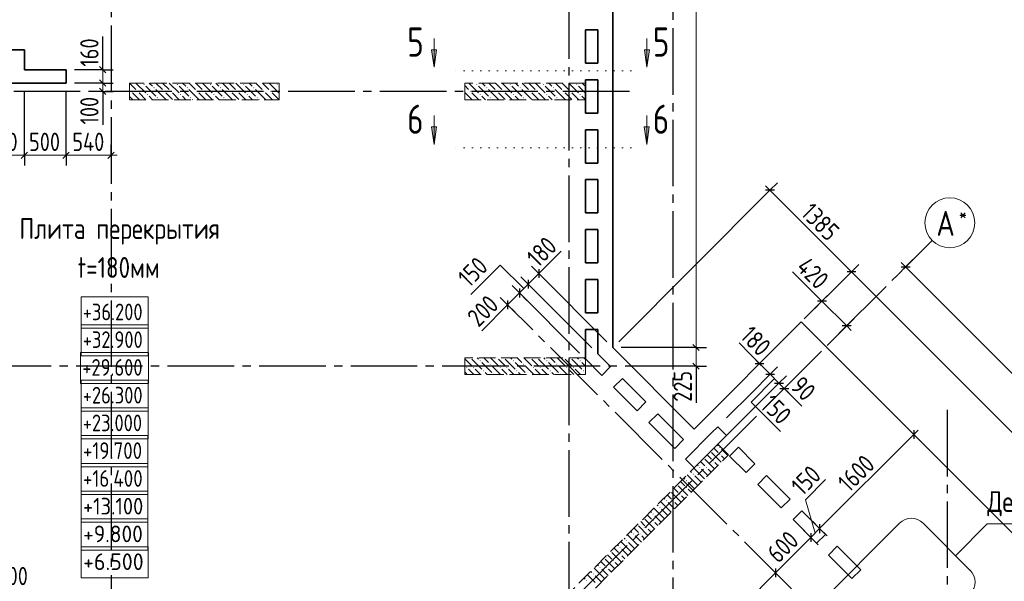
# Model space of a CAD drawing. Header units: millimetres. Extents: x 0 to 43617, y 0 to 59400.
# Tile 11 of 21: x 15226 to 27059, y 29846 to 36591. Entities that reach past the tile are written whole.
import ezdxf

# ---------------------------------------------------------------- set-up
doc = ezdxf.new("R2010")
doc.units = ezdxf.units.MM
for name, pattern in [('______2', [270, 200, -70]), ('______5', [1100, 800, -100, 100, -100]), ('______9', [100, 0, -100])]:
    doc.linetypes.add(name, pattern=pattern)
for name, color, linetype, lineweight in [('Standard', 7, 'Continuous', 25), ('Высотные отметки', 7, 'Continuous', 25), ('ЖБ Пилон', 180, 'Continuous', 25), ('Оси', 40, '______5', 18), ('Примечания', 7, 'Continuous', 25), ('Размерная выноска', 7, 'Continuous', 13), ('Сечения символ', 7, 'Continuous', 25)]:
    doc.layers.add(name, color=color, linetype=linetype, lineweight=lineweight)
doc.layers.add('ЖБ Перекрытие верхний уровень', color=7, linetype='Continuous', lineweight=25, true_color=0xe0e0ff)
doc.layers.add('ЖБ Стена верхний уровень', color=7, linetype='Continuous', lineweight=25, true_color=0x006e00)
doc.styles.add('GOST 2.304-81', font='txt')
doc.styles.add('ISOCPEUR', font='txt')

msp = doc.modelspace()

# ---------------------------------------------------------------- hatches: boundary and pattern name
at = {"layer": 'ЖБ Пилон', "linetype": 'Continuous', "lineweight": 18, "transparency": 33554687}
for points in [[(16554, 35733), (16561, 35740), (16567, 35733), (16561, 35727)], [(16634, 35733), (16641, 35740), (16647, 35733), (16641, 35727)], [(16714, 35813), (16721, 35820), (16727, 35813), (16721, 35807)], [(16834, 35773), (16841, 35780), (16847, 35773), (16841, 35767)], [(16954, 35733), (16961, 35740), (16967, 35733), (16961, 35727)], [(17034, 35733), (17041, 35740), (17047, 35733), (17041, 35727)], [(17114, 35813), (17121, 35820), (17127, 35813), (17121, 35807)], [(17234, 35773), (17241, 35780), (17247, 35773), (17241, 35767)], [(17354, 35733), (17361, 35740), (17367, 35733), (17361, 35727)], [(17434, 35733), (17441, 35740), (17447, 35733), (17441, 35727)], [(17514, 35813), (17521, 35820), (17527, 35813), (17521, 35807)], [(17634, 35773), (17641, 35780), (17647, 35773), (17641, 35767)], [(17754, 35733), (17761, 35740), (17767, 35733), (17761, 35727)], [(17834, 35733), (17841, 35740), (17847, 35733), (17841, 35727)], [(17914, 35813), (17921, 35820), (17927, 35813), (17921, 35807)], [(18034, 35773), (18041, 35780), (18047, 35773), (18041, 35767)], [(18154, 35733), (18161, 35740), (18167, 35733), (18161, 35727)], [(18234, 35733), (18241, 35740), (18247, 35733), (18241, 35727)], [(18314, 35813), (18321, 35820), (18327, 35813), (18321, 35807)], [(20634, 35733), (20641, 35740), (20647, 35733), (20641, 35727)], [(20714, 35813), (20721, 35820), (20727, 35813), (20721, 35807)], [(20834, 35773), (20841, 35780), (20847, 35773), (20841, 35767)], [(20954, 35733), (20961, 35740), (20967, 35733), (20961, 35727)], [(21034, 35733), (21041, 35740), (21047, 35733), (21041, 35727)], [(21114, 35813), (21121, 35820), (21127, 35813), (21121, 35807)], [(21234, 35773), (21241, 35780), (21247, 35773), (21241, 35767)], [(21354, 35733), (21361, 35740), (21367, 35733), (21361, 35727)], [(21434, 35733), (21441, 35740), (21447, 35733), (21441, 35727)], [(21514, 35813), (21521, 35820), (21527, 35813), (21521, 35807)], [(21634, 35773), (21641, 35780), (21647, 35773), (21641, 35767)], [(21754, 35733), (21761, 35740), (21767, 35733), (21761, 35727)], [(21834, 35733), (21841, 35740), (21847, 35733), (21841, 35727)], [(21914, 35813), (21921, 35820), (21927, 35813), (21921, 35807)], [(16754, 35693), (16761, 35700), (16767, 35693), (16761, 35687)], [(16874, 35653), (16881, 35660), (16887, 35653), (16881, 35647)], [(17154, 35693), (17161, 35700), (17167, 35693), (17161, 35687)], [(17274, 35653), (17281, 35660), (17287, 35653), (17281, 35647)], [(17554, 35693), (17561, 35700), (17567, 35693), (17561, 35687)], [(17674, 35653), (17681, 35660), (17687, 35653), (17681, 35647)], [(17954, 35693), (17961, 35700), (17967, 35693), (17961, 35687)], [(18074, 35653), (18081, 35660), (18087, 35653), (18081, 35647)], [(20754, 35693), (20761, 35700), (20767, 35693), (20761, 35687)], [(20874, 35653), (20881, 35660), (20887, 35653), (20881, 35647)], [(21154, 35693), (21161, 35700), (21167, 35693), (21161, 35687)], [(21274, 35653), (21281, 35660), (21287, 35653), (21281, 35647)], [(21554, 35693), (21561, 35700), (21567, 35693), (21561, 35687)], [(21674, 35653), (21681, 35660), (21687, 35653), (21681, 35647)], [(21954, 35693), (21961, 35700), (21967, 35693), (21961, 35687)], [(20644, 32530), (20641, 32527), (20638, 32530)], [(20754, 32493), (20761, 32500), (20767, 32493), (20761, 32487)], [(20874, 32453), (20881, 32460), (20887, 32453), (20881, 32447)], [(20964, 32530), (20961, 32527), (20958, 32530)], [(21044, 32530), (21041, 32527), (21038, 32530)], [(21154, 32493), (21161, 32500), (21167, 32493), (21161, 32487)], [(21274, 32453), (21281, 32460), (21287, 32453), (21281, 32447)], [(21364, 32530), (21361, 32527), (21358, 32530)], [(21444, 32530), (21441, 32527), (21438, 32530)], [(21554, 32493), (21561, 32500), (21567, 32493), (21561, 32487)], [(21674, 32453), (21681, 32460), (21687, 32453), (21681, 32447)], [(21764, 32530), (21761, 32527), (21758, 32530)], [(21844, 32530), (21841, 32527), (21838, 32530)], [(21954, 32493), (21961, 32500), (21967, 32493), (21961, 32487)], [(20594, 32413), (20601, 32420), (20607, 32413), (20601, 32407)], [(20674, 32413), (20681, 32420), (20687, 32413), (20681, 32407)], [(20794, 32373), (20801, 32380), (20807, 32373), (20801, 32367)], [(20914, 32333), (20921, 32340), (20927, 32333), (20924, 32330), (20918, 32330)], [(20994, 32413), (21001, 32420), (21007, 32413), (21001, 32407)], [(21074, 32413), (21081, 32420), (21087, 32413), (21081, 32407)], [(21194, 32373), (21201, 32380), (21207, 32373), (21201, 32367)], [(21314, 32333), (21321, 32340), (21327, 32333), (21324, 32330), (21318, 32330)], [(21394, 32413), (21401, 32420), (21407, 32413), (21401, 32407)], [(21474, 32413), (21481, 32420), (21487, 32413), (21481, 32407)], [(21594, 32373), (21601, 32380), (21607, 32373), (21601, 32367)], [(21714, 32333), (21721, 32340), (21727, 32333), (21724, 32330), (21718, 32330)], [(21794, 32413), (21801, 32420), (21807, 32413), (21801, 32407)], [(21874, 32413), (21881, 32420), (21887, 32413), (21881, 32407)], [(21994, 32373), (22001, 32380), (22007, 32373), (22001, 32367)]]:
    msp.add_hatch(color=7, dxfattribs=at).paths.add_polyline_path(points, flags=16)
at = {"layer": 'ЖБ Стена верхний уровень', "linetype": 'Continuous', "lineweight": 18, "transparency": 33554687}
for points in [[(23634, 31453), (23641, 31460), (23647, 31453), (23641, 31447)], [(23634, 31373), (23641, 31380), (23647, 31373), (23641, 31367)], [(23554, 31293), (23561, 31300), (23567, 31293), (23561, 31287)], [(23314, 31133), (23321, 31140), (23327, 31133), (23321, 31127)], [(23394, 31213), (23401, 31220), (23407, 31213), (23401, 31207)], [(23474, 31213), (23481, 31220), (23487, 31213), (23481, 31207)], [(23234, 31053), (23241, 31060), (23247, 31053), (23241, 31047)], [(23154, 30893), (23161, 30900), (23167, 30893), (23161, 30887)], [(23234, 30973), (23241, 30980), (23247, 30973), (23241, 30967)], [(22994, 30813), (23001, 30820), (23007, 30813), (23001, 30807)], [(23074, 30813), (23081, 30820), (23087, 30813), (23081, 30807)], [(22834, 30653), (22841, 30660), (22847, 30653), (22841, 30647)], [(22914, 30733), (22921, 30740), (22927, 30733), (22921, 30727)], [(22834, 30573), (22841, 30580), (22847, 30573), (22841, 30567)], [(22594, 30413), (22601, 30420), (22607, 30413), (22601, 30407)], [(22674, 30413), (22681, 30420), (22687, 30413), (22681, 30407)], [(22754, 30493), (22761, 30500), (22767, 30493), (22761, 30487)], [(22514, 30333), (22521, 30340), (22527, 30333), (22521, 30327)], [(22434, 30253), (22441, 30260), (22447, 30253), (22441, 30247)], [(22434, 30173), (22441, 30180), (22447, 30173), (22441, 30167)], [(22354, 30093), (22361, 30100), (22367, 30093), (22361, 30087)], [(22114, 29933), (22121, 29940), (22127, 29933), (22121, 29927)], [(22194, 30013), (22201, 30020), (22207, 30013), (22201, 30007)], [(22274, 30013), (22281, 30020), (22287, 30013), (22281, 30007)], [(22034, 29853), (22041, 29860), (22047, 29853), (22041, 29847)]]:
    msp.add_hatch(color=7, dxfattribs=at).paths.add_polyline_path(points, flags=16)
at = {"layer": 'Сечения символ', "linetype": 'Continuous', "lineweight": 13, "transparency": 33554687}
for points in [[(20237, 36230), (20207, 36020), (20177, 36230)], [(22794, 36230), (22764, 36020), (22734, 36230)], [(20236, 35303), (20206, 35093), (20176, 35303)], [(22793, 35303), (22763, 35093), (22733, 35303)]]:
    msp.add_hatch(color=7, dxfattribs=at).paths.add_polyline_path(points, flags=16)

# ---------------------------------------------------------------- linework, layer by layer
at = {"layer": 'Standard', "color": 251, "linetype": 'Continuous', "lineweight": -3, "true_color": 0x656565, "transparency": 33554687}
for p, q in [((16224, 35990), (16099, 35990)), ((16224, 35990), (16349, 35990)), ((16224, 35830), (16099, 35830)), ((16224, 35830), (16349, 35830)), ((16224, 35730), (16099, 35730)), ((16224, 35730), (16349, 35730)), ((16224, 35730), (16224, 35730)), ((15284, 34964), (15284, 35089)), ((15784, 34964), (15784, 35089)), ((16324, 34964), (16324, 35089)), ((15284, 34964), (15284, 34839)), ((15784, 34964), (15784, 34839)), ((16324, 34964), (16324, 34839)), ((16324, 34964), (16324, 34964)), ((24243, 34543), (24332, 34631)), ((24243, 34543), (22425, 32724)), ((24243, 34543), (24155, 34454)), ((21465, 33542), (21377, 33630)), ((25222, 33564), (25310, 33652)), ((25873, 33621), (25784, 33532)), ((25873, 33621), (25961, 33709)), ((25873, 33621), (25873, 33621)), ((21338, 33415), (21249, 33503)), ((21465, 33542), (21554, 33454)), ((21465, 33542), (22283, 32724)), ((25222, 33564), (24655, 32997)), ((25222, 33564), (25134, 33476)), ((21232, 33309), (21143, 33397)), ((21338, 33415), (21426, 33326)), ((21338, 33415), (22103, 32649)), ((21090, 33167), (21002, 33256)), ((21232, 33309), (21320, 33220)), ((21232, 33309), (21953, 32587)), ((24868, 33210), (24957, 33299)), ((21090, 33167), (21179, 33079)), ((21090, 33167), (21090, 33167)), ((24868, 33210), (24655, 32997)), ((24868, 33210), (24780, 33122)), ((25165, 32913), (24958, 32706)), ((25165, 32913), (25077, 32825)), ((25165, 32913), (25254, 33002)), ((23354, 32653), (23229, 32653)), ((23354, 32653), (23479, 32653)), ((24118, 32460), (24206, 32548)), ((23354, 32430), (23229, 32430)), ((23354, 32430), (23479, 32430)), ((23354, 32430), (23354, 32430)), ((24118, 32460), (24030, 32372)), ((24118, 32460), (24118, 32460)), ((24245, 32333), (24157, 32244)), ((24245, 32333), (24334, 32421)), ((24351, 32227), (24440, 32315)), ((24351, 32227), (24263, 32138)), ((24415, 32163), (24503, 32251)), ((24415, 32163), (24327, 32075)), ((24415, 32163), (24415, 32163)), ((25972, 31609), (25883, 31698)), ((25972, 31609), (26060, 31521)), ((25972, 31609), (25972, 31609)), ((24840, 30478), (24752, 30566)), ((24734, 30372), (24646, 30460)), ((24840, 30478), (24929, 30390)), ((24840, 30478), (24840, 30478)), ((24734, 30372), (24822, 30284)), ((24734, 30372), (24734, 30372)), ((24310, 29948), (24221, 30036)), ((24310, 29948), (24398, 29859)), ((24310, 29948), (24437, 29820))]:
    msp.add_line(p, q, dxfattribs=at)
at = {"layer": 'Standard', "color": 7, "linetype": 'Continuous', "lineweight": 25, "transparency": 33554687}
for p, q in [((16262, 35953), (16187, 36028)), ((16262, 35792), (16187, 35867)), ((16262, 35692), (16187, 35767)), ((15246, 34926), (15322, 35001)), ((15746, 34926), (15821, 35001)), ((16286, 34926), (16361, 35001)), ((24297, 34543), (24190, 34543)), ((25819, 33621), (25926, 33621)), ((21465, 33595), (21465, 33489)), ((25275, 33564), (25169, 33564)), ((21338, 33468), (21338, 33362)), ((21232, 33362), (21232, 33256)), ((21090, 33220), (21090, 33114)), ((24921, 33210), (24815, 33210)), ((25218, 32913), (25112, 32913)), ((23316, 32691), (23392, 32616)), ((23316, 32467), (23392, 32392)), ((24065, 32460), (24171, 32460)), ((24192, 32333), (24298, 32333)), ((24298, 32227), (24404, 32227)), ((24362, 32163), (24468, 32163)), ((25972, 31662), (25972, 31556)), ((24840, 30531), (24840, 30425)), ((24734, 30425), (24734, 30319)), ((24310, 30001), (24310, 29895))]:
    msp.add_line(p, q, dxfattribs=at)
at = {"layer": 'Standard', "color": 7, "linetype": 'Continuous', "lineweight": 13, "transparency": 33554687}
for p, q in [((16224, 35990), (16224, 36065)), ((16224, 35830), (16224, 35990)), ((16224, 35730), (16224, 35830)), ((16224, 35730), (16224, 35655)), ((14744, 34964), (15284, 34964)), ((15284, 34964), (15784, 34964)), ((15784, 34964), (16324, 34964)), ((16324, 34964), (16399, 34964)), ((24243, 34543), (24190, 34596)), ((25222, 33564), (24243, 34543)), ((25873, 33621), (25819, 33674)), ((25873, 33621), (28864, 30630)), ((21465, 33542), (21338, 33415)), ((21465, 33542), (21518, 33595)), ((30716, 28070), (25222, 33564)), ((21338, 33415), (21232, 33309)), ((21232, 33309), (21090, 33167)), ((24868, 33210), (24815, 33264)), ((21090, 33167), (21037, 33114)), ((25165, 32913), (24868, 33210)), ((25165, 32913), (25218, 32860)), ((23354, 32653), (23354, 32430)), ((23354, 32430), (23354, 32355)), ((24118, 32460), (24065, 32513)), ((24118, 32460), (24245, 32333)), ((24245, 32333), (24351, 32227)), ((24351, 32227), (24415, 32163)), ((24415, 32163), (24468, 32110)), ((25972, 31609), (24840, 30478)), ((25972, 31609), (26025, 31662)), ((24669, 30824), (24912, 31068)), ((24787, 30425), (24669, 30824)), ((24840, 30478), (24734, 30372)), ((24734, 30372), (24310, 29948)), ((24310, 29948), (22935, 28572))]:
    msp.add_line(p, q, dxfattribs=at)
msp.add_lwpolyline([(23354, 41910), (23354, 36961), (23354, 36961), (23354, 32653)], dxfattribs=at)
at = {"layer": 'Standard', "color": 251, "linetype": 'Continuous', "lineweight": -3, "true_color": 0x656565, "transparency": 33554687}
for points in [[(16224, 35990), (16207, 35990), (16207, 35990), (15884, 35990)], [(16224, 35830), (16207, 35830), (16207, 35830), (15884, 35830)], [(15284, 34964), (15284, 34981), (15284, 34981), (15284, 34981), (15284, 34981), (15284, 35730)], [(15784, 34964), (15784, 34981), (15784, 34981), (15784, 35730)], [(23354, 32653), (23337, 32653), (23337, 32653), (22454, 32653)], [(24245, 32333), (24027, 32115), (24027, 32115), (23721, 31809)], [(24351, 32227), (24077, 31952), (24077, 31952), (23580, 31455)]]:
    msp.add_lwpolyline(points, dxfattribs=at)
at = {"layer": 'Высотные отметки', "color": 7, "linetype": 'Continuous', "lineweight": 18, "transparency": 33554687}
for points in [[(15965, 32888), (16769, 32888), (16769, 33261), (15965, 33261), (15965, 32888)], [(15965, 32555), (16769, 32555), (16769, 32928), (15965, 32928), (15965, 32555)], [(15959, 32221), (16775, 32221), (16775, 32595), (15959, 32595), (15959, 32221)], [(15965, 31888), (16769, 31888), (16769, 32261), (15965, 32261), (15965, 31888)], [(15965, 31555), (16769, 31555), (16769, 31928), (15965, 31928), (15965, 31555)], [(15966, 31221), (16767, 31221), (16767, 31595), (15966, 31595), (15966, 31221)], [(15966, 30888), (16767, 30888), (16767, 31261), (15966, 31261), (15966, 30888)], [(15965, 30555), (16767, 30555), (16767, 30928), (15965, 30928), (15965, 30555)], [(15966, 30221), (16768, 30221), (16768, 30595), (15966, 30595), (15966, 30221)], [(15964, 29888), (16770, 29888), (16770, 30261), (15964, 30261), (15964, 29888)]]:
    msp.add_lwpolyline(points, dxfattribs=at)
at = {"layer": 'ЖБ Перекрытие верхний уровень', "color": 7, "linetype": 'Continuous', "lineweight": 35, "transparency": 33554687}
for p, q in [((22354, 32653), (22354, 41910)), ((22024, 36470), (22174, 36470)), ((22024, 36070), (22024, 36470)), ((22174, 36470), (22174, 36070)), ((15284, 36230), (14744, 36230)), ((15284, 35990), (15284, 36230)), ((15784, 35990), (15284, 35990)), ((15784, 35830), (15784, 35990)), ((22174, 36070), (22024, 36070)), ((22024, 35470), (22024, 35870)), ((22024, 35870), (22174, 35870)), ((22174, 35870), (22174, 35470)), ((14744, 35830), (15284, 35830)), ((15284, 35830), (15784, 35830)), ((22174, 35470), (22024, 35470)), ((22024, 35270), (22174, 35270)), ((22024, 34870), (22024, 35270)), ((22174, 35270), (22174, 34870)), ((22174, 34870), (22024, 34870)), ((22024, 34270), (22024, 34670)), ((22024, 34670), (22174, 34670)), ((22174, 34670), (22174, 34270)), ((22174, 34270), (22024, 34270)), ((22024, 33670), (22024, 34070)), ((22024, 34070), (22174, 34070)), ((22174, 34070), (22174, 33670)), ((22174, 33670), (22024, 33670)), ((22024, 33470), (22174, 33470)), ((22024, 33070), (22024, 33470)), ((22174, 33470), (22174, 33070)), ((22174, 33070), (22024, 33070)), ((24619, 32961), (23333, 31675)), ((30114, 27467), (24619, 32961)), ((22024, 32516), (22024, 32870)), ((22024, 32870), (22174, 32870)), ((22174, 32870), (22174, 32578)), ((22174, 32578), (22328, 32424)), ((23333, 31675), (22354, 32653)), ((22222, 32318), (22024, 32516)), ((22328, 32424), (22222, 32318)), ((22364, 32177), (22470, 32283)), ((22470, 32283), (22753, 32000)), ((22647, 31894), (22364, 32177)), ((22753, 32000), (22647, 31894)), ((22788, 31752), (22894, 31858)), ((22894, 31858), (23205, 31547)), ((23099, 31441), (22788, 31752)), ((23226, 31314), (23545, 31632)), ((23545, 31632), (23615, 31703)), ((23615, 31703), (23721, 31597)), ((23721, 31597), (23615, 31491)), ((23205, 31547), (23099, 31441)), ((23615, 31491), (23333, 31208)), ((23757, 31349), (23863, 31455)), ((23863, 31455), (24061, 31257)), ((23333, 31208), (23226, 31314)), ((23955, 31151), (23757, 31349)), ((24061, 31257), (23955, 31151)), ((24096, 31010), (24202, 31116)), ((24379, 30727), (24096, 31010)), ((24202, 31116), (24485, 30833)), ((24485, 30833), (24379, 30727)), ((24520, 30586), (24627, 30692)), ((24627, 30692), (24909, 30409)), ((24803, 30303), (24520, 30586)), ((24909, 30409), (24803, 30303)), ((24945, 30161), (25051, 30267)), ((25051, 30267), (25334, 29985)), ((25228, 29878), (24945, 30161)), ((25334, 29985), (25228, 29878))]:
    msp.add_line(p, q, dxfattribs=at)
at = {"layer": 'ЖБ Пилон', "color": 253, "linetype": '______2', "lineweight": 13, "true_color": 0xa0a0a0, "transparency": 33554687}
for p, q in [((18344, 35830), (16544, 35830)), ((16544, 35830), (16544, 35630)), ((18344, 35630), (18344, 35830)), ((22024, 35830), (20574, 35830)), ((20574, 35830), (20574, 35630)), ((22024, 35630), (22024, 35830)), ((16544, 35630), (18344, 35630)), ((20574, 35630), (22024, 35630)), ((22024, 32530), (20574, 32530)), ((20574, 32530), (20574, 32330)), ((22024, 32330), (22024, 32530)), ((20574, 32330), (22024, 32330))]:
    msp.add_line(p, q, dxfattribs=at)
at = {"layer": 'ЖБ Пилон', "color": 9, "linetype": 'Continuous', "lineweight": 18, "true_color": 0xc7c7c7, "transparency": 33554687}
for p, q in [((16544, 35830), (16621, 35753)), ((16624, 35830), (16741, 35713)), ((16741, 35793), (16861, 35673)), ((16821, 35793), (16784, 35830)), ((16861, 35753), (16981, 35633)), ((16864, 35830), (16941, 35753)), ((16944, 35830), (17021, 35753)), ((17024, 35830), (17141, 35713)), ((17141, 35793), (17261, 35673)), ((17221, 35793), (17184, 35830)), ((17261, 35753), (17381, 35633)), ((17264, 35830), (17341, 35753)), ((17344, 35830), (17421, 35753)), ((17424, 35830), (17541, 35713)), ((17541, 35793), (17661, 35673)), ((17621, 35793), (17584, 35830)), ((17661, 35753), (17781, 35633)), ((17664, 35830), (17741, 35753)), ((17744, 35830), (17821, 35753)), ((17824, 35830), (17941, 35713)), ((17941, 35793), (18061, 35673)), ((18021, 35793), (17984, 35830)), ((18061, 35753), (18181, 35633)), ((18064, 35830), (18141, 35753)), ((18144, 35830), (18221, 35753)), ((18224, 35830), (18341, 35713)), ((18341, 35793), (18344, 35790)), ((20574, 35800), (20621, 35753)), ((20624, 35830), (20741, 35713)), ((20741, 35793), (20861, 35673)), ((20821, 35793), (20784, 35830)), ((20861, 35753), (20981, 35633)), ((20864, 35830), (20941, 35753)), ((20944, 35830), (21021, 35753)), ((21024, 35830), (21141, 35713)), ((21141, 35793), (21261, 35673)), ((21221, 35793), (21184, 35830)), ((21261, 35753), (21381, 35633)), ((21264, 35830), (21341, 35753)), ((21344, 35830), (21421, 35753)), ((21424, 35830), (21541, 35713)), ((21541, 35793), (21661, 35673)), ((21621, 35793), (21584, 35830)), ((21661, 35753), (21781, 35633)), ((21664, 35830), (21741, 35753)), ((21744, 35830), (21821, 35753)), ((21824, 35830), (21941, 35713)), ((21941, 35793), (22024, 35710)), ((22021, 35793), (21984, 35830)), ((16544, 35670), (16581, 35633)), ((16621, 35673), (16581, 35713)), ((16661, 35633), (16621, 35673)), ((16661, 35713), (16744, 35630)), ((16781, 35673), (16824, 35630)), ((16904, 35630), (16901, 35633)), ((17021, 35673), (16981, 35713)), ((17061, 35633), (17021, 35673)), ((17061, 35713), (17144, 35630)), ((17181, 35673), (17224, 35630)), ((17304, 35630), (17301, 35633)), ((17421, 35673), (17381, 35713)), ((17461, 35633), (17421, 35673)), ((17461, 35713), (17544, 35630)), ((17581, 35673), (17624, 35630)), ((17704, 35630), (17701, 35633)), ((17821, 35673), (17781, 35713)), ((17861, 35633), (17821, 35673)), ((17861, 35713), (17944, 35630)), ((17981, 35673), (18024, 35630)), ((18104, 35630), (18101, 35633)), ((18221, 35673), (18181, 35713)), ((18261, 35633), (18221, 35673)), ((18261, 35713), (18344, 35630)), ((20574, 35640), (20581, 35633)), ((20621, 35673), (20581, 35713)), ((20661, 35633), (20621, 35673)), ((20661, 35713), (20744, 35630)), ((20781, 35673), (20824, 35630)), ((20904, 35630), (20901, 35633)), ((21021, 35673), (20981, 35713)), ((21061, 35633), (21021, 35673)), ((21061, 35713), (21144, 35630)), ((21181, 35673), (21224, 35630)), ((21304, 35630), (21301, 35633)), ((21421, 35673), (21381, 35713)), ((21461, 35633), (21421, 35673)), ((21461, 35713), (21544, 35630)), ((21581, 35673), (21624, 35630)), ((21704, 35630), (21701, 35633)), ((21821, 35673), (21781, 35713)), ((21861, 35633), (21821, 35673)), ((21861, 35713), (21944, 35630)), ((21981, 35673), (22024, 35630)), ((20574, 32440), (20581, 32433)), ((20621, 32473), (20581, 32513)), ((20661, 32433), (20621, 32473)), ((20661, 32513), (20781, 32393)), ((20724, 32530), (20741, 32513)), ((20781, 32473), (20901, 32353)), ((20804, 32530), (20861, 32473)), ((20884, 32530), (20981, 32433)), ((21004, 32330), (20901, 32433)), ((21021, 32473), (20981, 32513)), ((21061, 32433), (21021, 32473)), ((21061, 32513), (21181, 32393)), ((21124, 32530), (21141, 32513)), ((21181, 32473), (21301, 32353)), ((21204, 32530), (21261, 32473)), ((21284, 32530), (21381, 32433)), ((21404, 32330), (21301, 32433)), ((21421, 32473), (21381, 32513)), ((21461, 32433), (21421, 32473)), ((21461, 32513), (21581, 32393)), ((21524, 32530), (21541, 32513)), ((21581, 32473), (21701, 32353)), ((21604, 32530), (21661, 32473)), ((21684, 32530), (21781, 32433)), ((21804, 32330), (21701, 32433)), ((21821, 32473), (21781, 32513)), ((21861, 32433), (21821, 32473)), ((21861, 32513), (21981, 32393)), ((21924, 32530), (21941, 32513)), ((21981, 32473), (22024, 32430)), ((22004, 32530), (22024, 32510)), ((20604, 32330), (20574, 32360)), ((20621, 32393), (20684, 32330)), ((20701, 32393), (20764, 32330)), ((20844, 32330), (20821, 32353)), ((21021, 32393), (21084, 32330)), ((21101, 32393), (21164, 32330)), ((21244, 32330), (21221, 32353)), ((21421, 32393), (21484, 32330)), ((21501, 32393), (21564, 32330)), ((21644, 32330), (21621, 32353)), ((21821, 32393), (21884, 32330)), ((21901, 32393), (21964, 32330)), ((22024, 32350), (22021, 32353))]:
    msp.add_line(p, q, dxfattribs=at)
at = {"layer": 'ЖБ Стена верхний уровень', "color": 251, "linetype": '______2', "lineweight": 13, "true_color": 0x656565, "transparency": 33554687}
for p, q in [((23615, 31491), (17435, 25311)), ((23743, 31363), (23615, 31491)), ((17563, 25183), (23743, 31363))]:
    msp.add_line(p, q, dxfattribs=at)
at = {"layer": 'ЖБ Стена верхний уровень', "color": 9, "linetype": 'Continuous', "lineweight": 18, "true_color": 0xc7c7c7, "transparency": 33554687}
for p, q in [((23609, 31485), (23621, 31473)), ((23489, 31365), (23541, 31313)), ((23541, 31393), (23657, 31277)), ((23581, 31433), (23569, 31445)), ((23621, 31393), (23581, 31433)), ((23661, 31433), (23737, 31357)), ((23369, 31245), (23381, 31233)), ((23421, 31273), (23409, 31285)), ((23461, 31233), (23421, 31273)), ((23461, 31313), (23577, 31197)), ((23581, 31273), (23617, 31237)), ((23661, 31353), (23697, 31317)), ((23341, 31033), (23249, 31125)), ((23289, 31165), (23301, 31153)), ((23421, 31113), (23329, 31205)), ((23421, 31193), (23497, 31117)), ((23501, 31193), (23537, 31157)), ((23181, 31033), (23169, 31045)), ((23221, 30993), (23181, 31033)), ((23209, 31085), (23221, 31073)), ((23261, 31033), (23337, 30957)), ((23341, 31113), (23417, 31037)), ((23341, 31033), (23377, 30997)), ((23421, 31113), (23457, 31077)), ((23021, 30873), (23009, 30885)), ((23061, 30913), (23177, 30797)), ((23089, 30965), (23141, 30913)), ((23141, 30993), (23257, 30877)), ((23261, 30953), (23297, 30917)), ((23021, 30713), (22929, 30805)), ((22969, 30845), (22981, 30833)), ((23061, 30833), (23021, 30873)), ((23021, 30793), (23097, 30717)), ((23101, 30793), (23137, 30757)), ((23181, 30873), (23217, 30837)), ((22809, 30685), (22821, 30673)), ((22941, 30633), (22849, 30725)), ((22889, 30765), (22901, 30753)), ((22941, 30713), (23017, 30637)), ((23021, 30713), (23057, 30677)), ((22689, 30565), (22741, 30513)), ((22741, 30593), (22857, 30477)), ((22781, 30633), (22769, 30645)), ((22821, 30593), (22781, 30633)), ((22861, 30633), (22937, 30557)), ((22861, 30553), (22897, 30517)), ((22941, 30633), (22977, 30597)), ((22569, 30445), (22581, 30433)), ((22621, 30473), (22609, 30485)), ((22661, 30433), (22621, 30473)), ((22661, 30513), (22777, 30397)), ((22781, 30473), (22817, 30437)), ((22541, 30233), (22449, 30325)), ((22489, 30365), (22501, 30353)), ((22621, 30313), (22529, 30405)), ((22541, 30313), (22617, 30237)), ((22621, 30393), (22697, 30317)), ((22621, 30313), (22657, 30277)), ((22701, 30393), (22737, 30357)), ((22341, 30193), (22457, 30077)), ((22381, 30233), (22369, 30245)), ((22421, 30193), (22381, 30233)), ((22409, 30285), (22421, 30273)), ((22461, 30233), (22537, 30157)), ((22541, 30233), (22577, 30197)), ((22221, 30073), (22209, 30085)), ((22261, 30033), (22221, 30073)), ((22261, 30113), (22377, 29997)), ((22289, 30165), (22341, 30113)), ((22381, 30073), (22417, 30037)), ((22461, 30153), (22497, 30117)), ((22089, 29965), (22101, 29953)), ((22221, 29913), (22129, 30005)), ((22169, 30045), (22181, 30033)), ((22221, 29993), (22297, 29917)), ((22301, 29993), (22337, 29957)), ((22009, 29885), (22021, 29873)), ((22141, 29833), (22049, 29925)), ((22141, 29913), (22217, 29837)), ((22221, 29913), (22257, 29877))]:
    msp.add_line(p, q, dxfattribs=at)
at = {"layer": 'Оси', "color": 8, "linetype": '______5', "lineweight": -3, "transparency": 33554687}
for p, q in [((21824, 57820), (21824, 7100)), ((16324, 57420), (16324, 7100)), ((23074, 50790), (23074, 7100)), ((22554, 35730), (4600, 35730)), ((9516, 17264), (26192, 33940)), ((29170, 25087), (21090, 33167)), ((23304, 32430), (4600, 32430)), ((26374, 31906), (26374, 7100))]:
    msp.add_line(p, q, dxfattribs=at)
at = {"layer": 'Оси', "color": 7, "linetype": 'Continuous', "lineweight": 13, "transparency": 33554687}
msp.add_circle((26404, 34152), 300, dxfattribs=at)
at = {"layer": 'Примечания', "color": 7, "linetype": 'Continuous', "lineweight": 13, "transparency": 33554687}
for p, q in [((25800, 30543), (24669, 29412)), ((26649, 29977), (26083, 30543))]:
    msp.add_line(p, q, dxfattribs=at)
msp.add_lwpolyline([(26473, 30153), (26855, 30535), (28880, 30535)], dxfattribs=at)
for centre, start, end in [((25942, 30402), 45, 135), ((26507, 29836), 315, 45)]:
    msp.add_arc(centre, 200, start, end, dxfattribs=at)
at = {"layer": 'Размерная выноска', "color": 7, "linetype": 'Continuous', "lineweight": 25, "transparency": 33554687}
for p, q in [((16224, 35990), (16224, 36390)), ((16224, 35730), (16224, 35330)), ((21465, 33542), (21734, 33811)), ((24868, 33210), (24515, 33564)), ((21090, 33167), (20779, 32856)), ((24139, 32439), (23871, 32708)), ((23354, 32430), (23354, 31990)), ((24415, 32163), (24627, 31951))]:
    msp.add_line(p, q, dxfattribs=at)
for points in [[(21285, 33362), (21002, 33644), (20648, 33291)], [(24298, 32280), (24015, 31997), (24369, 31643)]]:
    msp.add_lwpolyline(points, dxfattribs=at)
at = {"layer": 'Сечения символ', "color": 7, "linetype": 'Continuous', "lineweight": 13, "transparency": 33554687}
for p, q in [((20207, 36020), (20207, 36367)), ((22764, 36020), (22764, 36367)), ((20207, 36020), (20177, 36230)), ((20177, 36230), (20237, 36230)), ((20207, 36230), (20207, 36245)), ((20237, 36230), (20207, 36020)), ((22764, 36020), (22734, 36230)), ((22734, 36230), (22794, 36230)), ((22764, 36230), (22764, 36245)), ((22794, 36230), (22764, 36020)), ((20207, 36020), (20207, 36020)), ((20207, 36020), (20207, 36020)), ((20207, 36020), (20207, 36020)), ((22764, 36020), (22764, 36020)), ((22764, 36020), (22764, 36020)), ((22764, 36020), (22764, 36020)), ((20206, 35093), (20206, 35440)), ((22763, 35093), (22763, 35440)), ((20206, 35093), (20176, 35303)), ((20176, 35303), (20236, 35303)), ((20206, 35303), (20206, 35318)), ((20236, 35303), (20206, 35093)), ((22763, 35093), (22733, 35303)), ((22733, 35303), (22793, 35303)), ((22763, 35303), (22763, 35318)), ((22793, 35303), (22763, 35093)), ((20206, 35093), (20206, 35093)), ((20206, 35093), (20206, 35093)), ((20206, 35093), (20206, 35093)), ((22763, 35093), (22763, 35093)), ((22763, 35093), (22763, 35093)), ((22763, 35093), (22763, 35093))]:
    msp.add_line(p, q, dxfattribs=at)
at = {"layer": 'Сечения символ', "color": 7, "linetype": '______9', "lineweight": 13, "transparency": 33554687}
for p, q in [((22570, 35978), (20430, 35978)), ((22570, 35051), (20429, 35051))]:
    msp.add_line(p, q, dxfattribs=at)

# ---------------------------------------------------------------- texts
at = {"layer": 'Standard', "color": 7, "linetype": 'Continuous', "lineweight": 25, "transparency": 33554687, "char_height": 220, "attachment_point": 7, "style": 'GOST 2.304-81'}
for s, insert, width, rotation in [('160', (16174, 36028), 485.07, 90), ('100', (16174, 35333), 485.08, 90), ('1385', (24602, 34254), 594.58, 315), ('180', (21456, 33604), 485.07, 45), ('150', (20629, 33364), 469.5, 45), ('420', (24547, 33602), 531.96, 315), ('200', (20741, 32888), 531.98, 45), ('180', (23873, 32776), 485.09, 315), ('225', (23304, 32002), 516.39, 90), ('90', (24477, 32172), 391.31, 315), ('150', (24124, 31951), 469.51, 315), ('1600', (25194, 30902), 625.73, 45), ('150', (24633, 30860), 469.51, 45), ('600', (24343, 30051), 531.96, 45)]:
    msp.add_mtext(s, dxfattribs=dict(at, insert=insert, width=width, rotation=rotation))
for s, insert, width in [('540', (14818, 35014), 516.4), ('500', (15339, 35014), 516.4), ('540', (15859, 35014), 516.39), ('200', (14961, 29799), 531.97)]:
    msp.add_mtext(s, dxfattribs=dict(at, insert=insert, width=width))
at = {"layer": 'Высотные отметки', "color": 7, "linetype": 'Continuous', "lineweight": 18, "transparency": 33554687, "char_height": 200, "attachment_point": 7, "style": 'GOST 2.304-81'}
for s, insert, width in [('+36.200', (15985, 32981), 867.21), ('+32.900', (15985, 32648), 867.21), ('+29.600', (15979, 32315), 881.37), ('+26.300', (15985, 31981), 867.21), ('+23.000', (15985, 31648), 867.21), ('\\W1.03;+19.700', (15987, 31315), 864.69), ('\\W1.03;+16.400', (15987, 30981), 864.69), ('\\W1.11;+13.100', (15987, 30648), 868.85), ('\\W1.16;+9.800', (15989, 30315), 876.17), ('\\W1.19;+6.500', (15988, 29981), 880.17)]:
    msp.add_mtext(s, dxfattribs=dict(at, insert=insert, width=width))
at = {"layer": 'Оси', "color": 7, "linetype": 'Continuous', "lineweight": 25, "transparency": 33554687, "attachment_point": 7, "style": 'ISOCPEUR'}
for s, insert, char_height, width in [('\\W0.80;*', (26513, 34170), 180, 215.91), ('\\W0.82;А', (26243, 33995), 300, 392.65)]:
    msp.add_mtext(s, dxfattribs=dict(at, insert=insert, char_height=char_height, width=width))
at = {"layer": 'Примечания', "color": 251, "linetype": 'Continuous', "lineweight": 25, "true_color": 0x656565, "transparency": 33554687, "char_height": 250, "attachment_point": 7, "style": 'GOST 2.304-81'}
for s, insert, width in [('Плита\\~перекрытия', (15223, 33890), 2505.58), ('t=180мм', (15923, 33490), 1101.71)]:
    msp.add_mtext(s, dxfattribs=dict(at, insert=insert, width=width))
at = {"layer": 'Примечания', "color": 7, "linetype": 'Continuous', "lineweight": 25, "transparency": 33554687, "insert": (26855, 30627), "char_height": 250, "width": 2150.15, "attachment_point": 7, "style": 'GOST 2.304-81'}
msp.add_mtext('Деталь\\~плана\\~2', dxfattribs=at)
at = {"layer": 'Сечения символ', "color": 7, "linetype": 'Continuous', "lineweight": 35, "transparency": 33554687, "char_height": 350, "attachment_point": 7, "style": 'ISOCPEUR'}
for s, insert, width in [('\\W0.78;5', (19883, 36148), 380.81), ('\\W0.78;5', (22835, 36148), 380.8), ('\\W0.78;6', (19882, 35221), 380.8), ('\\W0.78;6', (22834, 35221), 380.82)]:
    msp.add_mtext(s, dxfattribs=dict(at, insert=insert, width=width))

doc.saveas('drawing.dxf')
